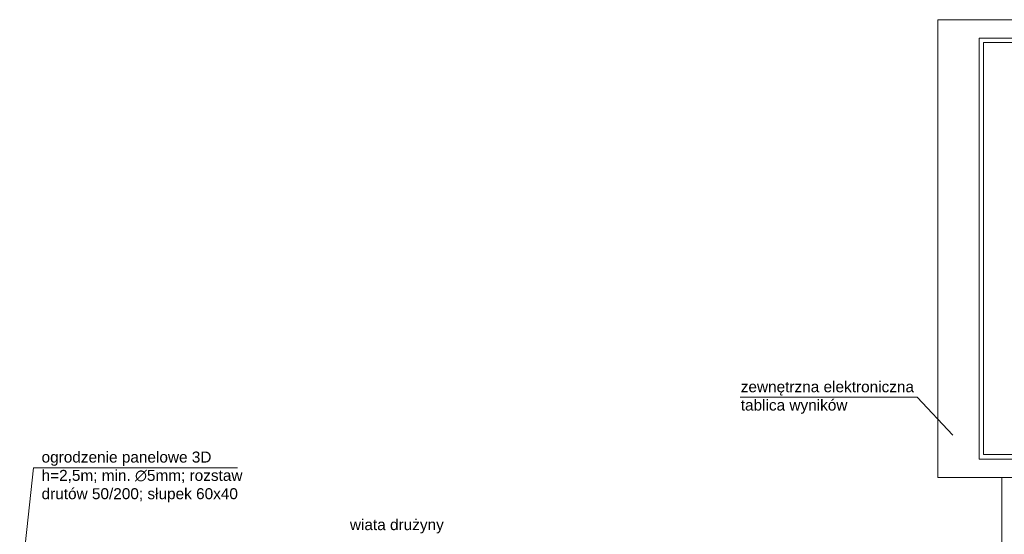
# Model space of a CAD drawing. Header units: millimetres. Extents: x 1962 to 3194, y -795 to -219.
# Tile 218 of 256: x 2639 to 2649, y -473 to -467. Entities that reach past the tile are written whole.
import ezdxf

# ---------------------------------------------------------------- set-up
doc = ezdxf.new("R2010")
doc.units = ezdxf.units.MM
for name, color, linetype, lineweight in [('A_elewacje kolorystyka', 252, 'Continuous', 9), ('A_flagi przekrojowe', 92, 'Continuous', 9), ('A_hatch przekroje', 125, 'Continuous', 9), ('A_widok', 142, 'Continuous', 9)]:
    doc.layers.add(name, color=color, linetype=linetype, lineweight=lineweight)
doc.styles.get("Standard").update_dxf_attribs({"font": 'arial.ttf'})

# ---------------------------------------------------------------- blocks, each defined once
blk = doc.blocks.new('zw$607D')
at = {"layer": 'A_flagi przekrojowe'}
for points in [[(-78.305, 4.455), (-78.695, 4.869), (-80.628, 4.869)], [(-88.492, 2.716), (-88.342, 4.096), (-86.115, 4.096)]]:
    blk.add_lwpolyline(points, dxfattribs=at)
at = {"layer": 'A_hatch przekroje'}
blk.add_lwpolyline([(-77.969, 8.741), (-71.969, 8.741), (-71.969, 4.241), (-77.969, 4.241)], close=True, dxfattribs=at)
at = {"layer": 'A_widok'}
for p, q in [((-78.469, 8.991), (-71.469, 8.991)), ((-77.769, 0.411), (-77.769, 3.991))]:
    blk.add_line(p, q, dxfattribs=at)
for points in [[(-78.469, 8.991), (-71.469, 8.991), (-71.469, 3.991), (-78.469, 3.991)], [(-78.019, 8.791), (-71.919, 8.791), (-71.919, 4.191), (-78.019, 4.191)]]:
    blk.add_lwpolyline(points, close=True, dxfattribs=at)
at = {"layer": 'A_flagi przekrojowe', "char_height": 0.12, "attachment_point": 1}
for s, insert, width in [('zewnętrzna elektroniczna \\Ptablica wyników', (-80.62, 5.043), 1.89945), ('ogrodzenie panelowe 3D h=2,5m; min. ∅5mm; {\\A1;rozstaw }{\\A1;drutów 50/200; słupek 60x40}', (-88.253, 4.275), 2.29545), ('wiata drużyny', (-84.887, 3.537), 1.56031)]:
    blk.add_mtext(s, dxfattribs=dict(at, insert=insert, width=width))

msp = doc.modelspace()

# ---------------------------------------------------------------- block references
at = {"layer": 'A_elewacje kolorystyka', "color": 252, "rotation": 359.9999999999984}
msp.add_blockref('zw$607D', (2727.0742, -476.2153), dxfattribs=at)

doc.saveas('drawing.dxf')
